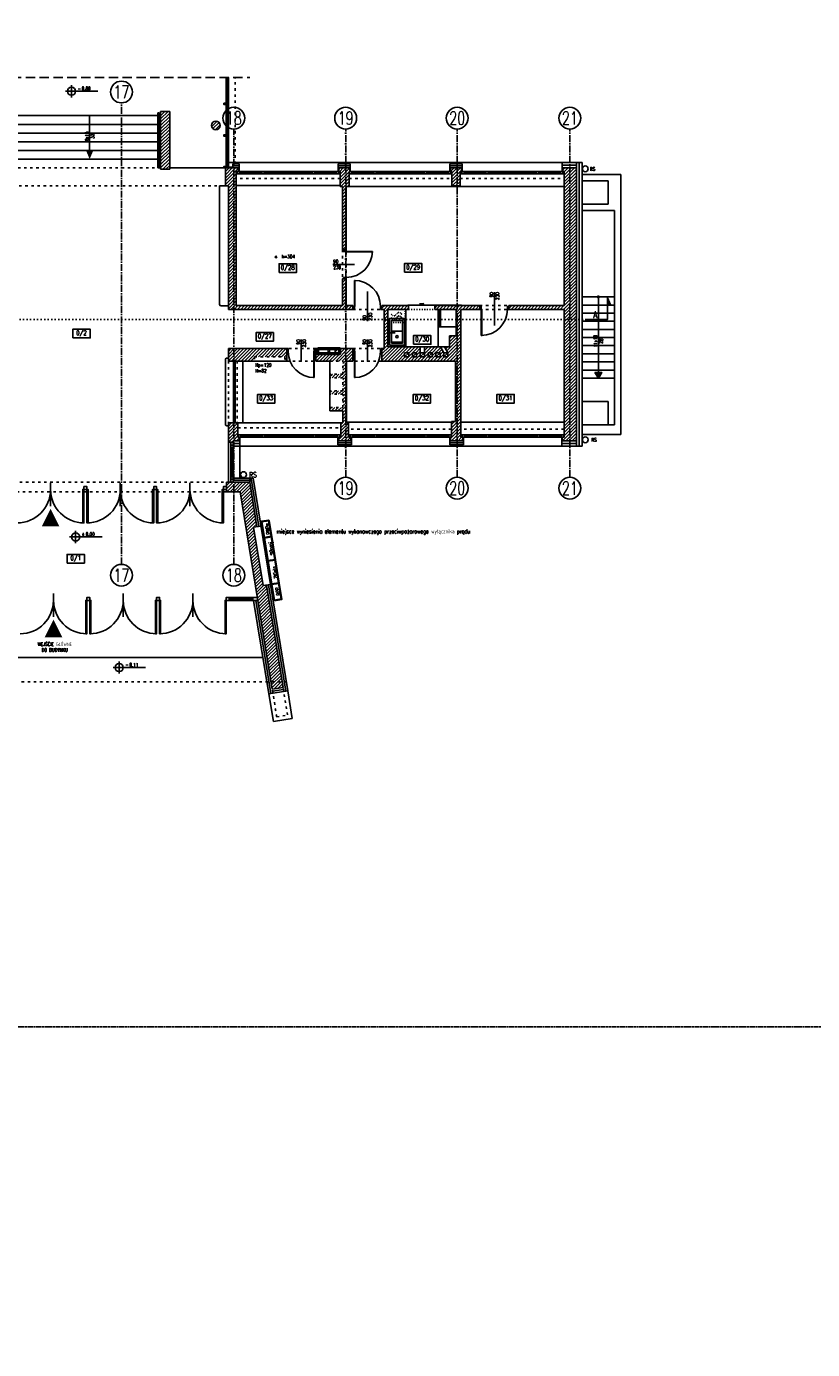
# Model space of a CAD drawing. Header units: millimetres. Extents: x 167273 to 188273, y -125105 to -88145.
# Tile 173 of 210: x 177360 to 180067, y -100217 to -95659. Entities that reach past the tile are written whole.
import ezdxf
from ezdxf.enums import TextEntityAlignment as Align

# ---------------------------------------------------------------- set-up
doc = ezdxf.new("R2010")
doc.units = ezdxf.units.MM
for name, pattern in [('ACAD_ISO03W100', [30, 12, -18]), ('ACAD_ISO07W100', [3, 0, -3]), ('ACAD_ISO10W100', [18, 12, -3, 0, -3]), ('BORDER2', [0.875, 0.25, -0.125, 0.25, -0.125, 0, -0.125]), ('HIDDEN', [9.525, 6.35, -3.175])]:
    doc.linetypes.add(name, pattern=pattern)
for name, color, linetype in [('!_ppoz', 10, 'Continuous'), ('a-op_drzwi', 40, 'Continuous'), ('a-op_leader', 9, 'Continuous'), ('a-op_text', 9, 'Continuous'), ('a-osie', 1, 'ACAD_ISO10W100'), ('a-poziomy', 9, 'Continuous'), ('b-cienka', 9, 'Continuous'), ('b-drzwi', 6, 'Continuous'), ('b-izolacja', 8, 'BATTING'), ('b-okna', 6, 'Continuous'), ('b-przerywana1', 9, 'ACAD_ISO03W100'), ('b-widokowa', 7, 'Continuous'), ('b-ściany', 2, 'Continuous'), ('c-meble', 5, 'Continuous'), ('El_tablice_opis', 9, 'Continuous'), ('h-hatch', 8, 'Continuous'), ('opis text', 9, 'Continuous')]:
    doc.layers.add(name, color=color, linetype=linetype)
doc.layers.add('El_tablice', color=10, linetype='Continuous', lineweight=35)
doc.layers.add('IS_woda_ppoż', color=141, linetype='BORDER2', lineweight=20)
doc.layers.add('x-revclouds', color=190, linetype='HIDDEN', plot=False)
doc.styles.add('Arial', font='romans.shx', dxfattribs={"width": 0.7, "height": 12})
doc.styles.add('PPAB_100', font='romans.shx', dxfattribs={"width": 0.7, "height": 12})
doc.styles.add('PPAB_50', font='romans.shx', dxfattribs={"width": 0.7, "height": 8})
doc.linetypes.add('BATTING', pattern='A,0.0001,-0.1,[134,ltypeshp.shx,S=0.1,R=0,X=-0.1,Y=0],-0.2,[134,ltypeshp.shx,S=0.1,R=180,X=0.1,Y=0],-0.1', length=0.4001)
pattern_1 = [(45, (15000, 0), (-5.61266008, 5.61266008), [])]

# ---------------------------------------------------------------- blocks, each defined once
blk = doc.blocks.new('kotapozioma')
for p, q in [((49330.1, 104.4), (49330.1, 134.4)), ((49315.1, 119.4), (49395.1, 119.4))]:
    blk.add_line(p, q)
blk.add_circle((49330.1, 119.4), 10)
at = {"layer": 'opis text', "style": 'PPAB_50'}
for tag, p in [('ZNAK', (49345.1, 119.4)), ('WARTOSC', (49355.1, 119.4))]:
    blk.add_attdef(tag, text='', height=9, dxfattribs=at).set_placement(p, align=Align.BOTTOM_LEFT)
blk = doc.blocks.new('okno_')
at = {"layer": 'b-okna'}
for p, q in [((-166, -4), (-91, -4)), ((-83, -4), (83, -4)), ((91, -4), (166, -4))]:
    blk.add_line(p, q, dxfattribs=at)
for points in [[(-174, -8), (174, -8), (174, 0), (-174, 0)], [(-174, 0), (-166, 0), (-166, -8), (-174, -8)], [(-83, 0), (-91, 0), (-91, -8), (-83, -8)], [(83, 0), (91, 0), (91, -8), (83, -8)], [(166, 0), (174, 0), (174, -8), (166, -8)]]:
    blk.add_lwpolyline(points, close=True, dxfattribs=at)
blk = doc.blocks.new('LODOWKA')
for p, q in [((60, 60), (0, 60)), ((0, 60), (0, 6)), ((60, 6), (60, 60)), ((0, 6), (60, 6)), ((0, 2.4), (60, 2.4)), ((0, 0), (0, 2.4)), ((0, 0), (60, 0)), ((60, 0), (60, 2.4))]:
    blk.add_line(p, q)

msp = doc.modelspace()

# ---------------------------------------------------------------- hatches: boundary and pattern name
at = {"layer": 'a-op_text', "ltscale": 0.5}
h = msp.add_hatch(color=256, dxfattribs=at)
edge = h.paths.add_edge_path()
edge.add_arc((178219.44, -96452.78), 3, 0, 360)
at = {"layer": 'a-poziomy', "ltscale": 0.5}
msp.add_hatch(color=256, dxfattribs=at).paths.add_polyline_path([(179371.44, -96618.05), (179361.44, -96593.05), (179361.44, -96618.05)])
at = {"layer": 'b-cienka'}
h = msp.add_hatch(color=256, dxfattribs=at)
h.paths.add_polyline_path([(179329.31, -96870.17), (179329.44, -96870.39), (179340.94, -96850.48), (179329.31, -96850.48)])
h.paths.add_polyline_path([(179329.31, -96850.48), (179317.94, -96850.48), (179329.31, -96870.17)])
at = {"layer": 'h-hatch'}
h = msp.add_hatch(dxfattribs=at)
h.set_pattern_fill('ANSI31', color=256, scale=2.5, style=0)
h.set_pattern_definition(pattern_1)
h.paths.add_polyline_path([(177853.44, -95951.89), (177822.44, -95951.89), (177822.44, -96149.89), (177853.44, -96149.89)])
h = msp.add_hatch(dxfattribs=at)
h.set_pattern_fill('ANSI31', color=256, scale=2.5, style=0)
h.set_pattern_definition(pattern_1)
h.paths.add_polyline_path([(178027.44, -95999.49, 1), (177997.44, -95999.49, 1)])
h = msp.add_hatch(dxfattribs=at)
h.set_pattern_fill('ANSI31', color=256, scale=2.5, style=0)
h.set_pattern_definition(pattern_1)
h.paths.add_polyline_path([(178484.44, -96620.39), (178461.44, -96620.39), (178461.44, -96528.39), (178448.44, -96528.39), (178448.44, -96620.39), (178082.44, -96620.39), (178082.44, -96157.89), (178090.44, -96157.89), (178090.44, -96145.89), (178055.44, -96145.89), (178045.44, -96145.89), (178045.44, -96207.89), (178055.44, -96207.89), (178055.44, -96633.39), (178484.44, -96633.39)])
h = msp.add_hatch(dxfattribs=at)
h.set_pattern_fill('ANSI31', color=256, scale=2.5, style=0)
h.set_pattern_definition(pattern_1)
h.paths.add_polyline_path([(178471.44, -96157.89), (178473.44, -96157.89), (178473.44, -96145.89), (178435.44, -96145.89), (178435.44, -96157.89), (178440.44, -96157.89), (178440.44, -96209.89), (178448.44, -96209.89), (178448.44, -96428.39), (178461.44, -96428.39), (178461.44, -96209.89), (178471.44, -96209.89)])
h = msp.add_hatch(dxfattribs=at)
h.set_pattern_fill('ANSI31', color=256, scale=2.5, style=0)
h.set_pattern_definition(pattern_1)
h.paths.add_polyline_path([(178853.44, -96157.89), (178858.44, -96157.89), (178858.44, -96145.89), (178820.44, -96145.89), (178820.44, -96157.89), (178820.94, -96157.89), (178825.44, -96157.89), (178825.44, -96207.89), (178853.44, -96207.89)])
h = msp.add_hatch(dxfattribs=at)
h.set_pattern_fill('ANSI31', color=256, scale=2.5, style=0)
h.set_pattern_definition(pattern_1)
h.paths.add_polyline_path([(179254.44, -96145.89), (179207.44, -96145.89), (179207.44, -96157.89), (179211.44, -96157.89), (179211.44, -96620.39), (179021.44, -96620.39), (179021.44, -96633.39), (179211.44, -96633.39), (179211.44, -97073.89), (179205.44, -97073.89), (179205.44, -97085.89), (179254.44, -97085.89)])
h = msp.add_hatch(dxfattribs=at)
h.set_pattern_fill('ANSI31', color=256, scale=2.5, style=0)
h.set_pattern_definition(pattern_1)
h.paths.add_polyline_path([(178856.44, -96633.39), (178918.44, -96633.39), (178921.44, -96633.39), (178921.44, -96620.39), (178766.19, -96620.39), (178766.19, -96633.39), (178839.94, -96633.39), (178839.94, -96693.39), (178839.94, -96724.39), (178817.44, -96724.39), (178817.44, -96762.39), (178799.61, -96762.39), (178811.44, -96782.89), (178811.44, -96796.89), (178797.44, -96796.89), (178797.44, -96782.89), (178785.61, -96762.39), (178730.44, -96762.39), (178730.44, -96782.89), (178730.44, -96796.89), (178716.44, -96796.89), (178716.44, -96782.89), (178716.44, -96762.39), (178604.44, -96762.39), (178604.44, -96694.39), (178604.44, -96633.39), (178676.19, -96633.39), (178676.19, -96620.39), (178584.44, -96620.39), (178584.44, -96633.39), (178592.44, -96633.39), (178592.44, -96768.39), (178584.44, -96768.39), (178584.44, -96811.39), (178837.94, -96811.39), (178837.94, -97019.39), (178823.44, -97019.39), (178823.44, -97073.89), (178820.44, -97073.89), (178820.44, -97085.89), (178863.44, -97085.89), (178863.44, -97073.89), (178861.44, -97073.89), (178856.44, -97073.89)])
h.paths.add_polyline_path([(178784.44, -96796.89), (178770.44, -96796.89), (178770.44, -96782.89), (178784.44, -96782.89)], flags=16)
h.paths.add_polyline_path([(178757.44, -96796.89), (178743.44, -96796.89), (178743.44, -96782.89), (178757.44, -96782.89)], flags=16)
h.paths.add_polyline_path([(178703.44, -96796.89), (178689.44, -96796.89), (178689.44, -96782.89), (178703.44, -96782.89)], flags=16)
h.paths.add_polyline_path([(178676.44, -96796.89), (178662.44, -96796.89), (178662.44, -96782.89), (178676.44, -96782.89)], flags=16)
h = msp.add_hatch(dxfattribs=at)
h.set_pattern_fill('ANSI31', color=256, scale=2.5, style=0)
h.set_pattern_definition(pattern_1)
h.paths.add_polyline_path([(178256.44, -96768.39), (178055.44, -96768.39), (178055.44, -96811.39), (178145.44, -96811.39), (178145.44, -96796.39), (178249.44, -96796.39), (178249.44, -96811.39), (178256.44, -96811.39)])
h = msp.add_hatch(dxfattribs=at)
h.set_pattern_fill('ANSI31', color=256, scale=2.5, style=0)
h.set_pattern_definition(pattern_1)
h.paths.add_polyline_path([(178469.44, -97024.39), (178461.94, -97024.39), (178461.94, -96811.39), (178484.44, -96811.39), (178484.44, -96768.39), (178423.44, -96768.39), (178423.44, -96788.39), (178363.44, -96788.39), (178363.44, -96768.39), (178356.44, -96768.39), (178356.44, -96811.39), (178405.44, -96811.39), (178449.94, -96811.39), (178449.94, -96856.73), (178405.44, -96856.73), (178405.44, -96868.73), (178449.94, -96868.73), (178449.94, -96914.06), (178405.44, -96914.06), (178405.44, -96926.06), (178449.94, -96926.06), (178449.94, -96971.39), (178405.44, -96971.39), (178405.44, -96983.39), (178449.94, -96983.39), (178449.94, -97023.89), (178442.44, -97023.89), (178442.44, -97073.89), (178434.44, -97073.89), (178434.44, -97085.89), (178477.44, -97085.89), (178477.44, -97073.89), (178474.94, -97073.89), (178469.44, -97073.89)])
h = msp.add_hatch(dxfattribs=at)
h.set_pattern_fill('ANSI31', color=256, scale=2.5, style=0)
h.set_pattern_definition(pattern_1)
h.paths.add_polyline_path([(178088.44, -97023.89), (178055.44, -97023.89), (178055.44, -97073.39), (178055.44, -97073.89), (178055.44, -97090.89), (178071.94, -97090.89), (178071.94, -97085.89), (178093.44, -97085.89), (178093.44, -97073.89), (178090.44, -97073.89), (178088.44, -97073.89)])
h = msp.add_hatch(dxfattribs=at)
h.set_pattern_fill('ANSI31', color=256, scale=2.5, style=0)
h.paths.add_polyline_path([(178128.95, -97228.89), (178074.44, -97228.89), (178074.44, -97261.89), (178095.82, -97261.89), (178155.07, -97625.89), (178156.7, -97635.89), (178202.37, -97916.52), (178240.87, -97916.52), (178186.65, -97583.36), (178175.2, -97585.22), (178142.49, -97384.27), (178153.94, -97382.4)])
h.paths.add_polyline_path([(178074.44, -97228.89), (178071.94, -97228.89), (178049.44, -97228.89), (178049.44, -97261.89), (178074.44, -97261.89)])
h.paths.add_polyline_path([(178240.87, -97916.52), (178202.37, -97916.52), (178206.5, -97941.86), (178244, -97935.76)])

# ---------------------------------------------------------------- linework, layer by layer
at = {"layer": 'a-op_drzwi', "ltscale": 0.5}
for p, q in [((178414.89, -96478.39), (178490.35, -96478.39)), ((178534.44, -96572.26), (178534.44, -96673.88)), ((178971.44, -96574.41), (178971.44, -96689.27)), ((178306.44, -96737.17), (178306.44, -96812.62)), ((178534.44, -96737.17), (178534.44, -96812.62)), ((177443.44, -97310.89), (177443.44, -97230.89)), ((177683.44, -97310.89), (177683.44, -97230.89)), ((177923.44, -97310.89), (177923.44, -97230.89)), ((177453.44, -97692.89), (177453.44, -97612.89)), ((177693.44, -97692.89), (177693.44, -97612.89)), ((177933.44, -97692.89), (177933.44, -97612.89))]:
    msp.add_line(p, q, dxfattribs=at)
at = {"layer": 'a-op_leader'}
msp.add_line((177577.94, -95965.89), (177577.94, -96085.89), dxfattribs=at)
at = {"layer": 'a-op_leader', "linetype": 'ACAD_ISO03W100', "ltscale": 0.3}
msp.add_line((178676.19, -96633.39), (178766.19, -96633.39), dxfattribs=at)
at = {"layer": 'a-op_leader'}
msp.add_lwpolyline([(177577.94, -96085.89, 25, 0, 0), (177577.94, -96115.89, 0, 0, 0)], format="xyseb", dxfattribs=at)
at = {"layer": 'a-op_text', "ltscale": 0.5}
for points in [[(178229.94, -96506.39), (178229.94, -96476.39), (178289.94, -96476.39), (178289.94, -96506.39)], [(178661.87, -96505.39), (178661.87, -96475.39), (178721.87, -96475.39), (178721.87, -96505.39)], [(177519.94, -96731.68), (177519.94, -96701.68), (177579.94, -96701.68), (177579.94, -96731.68)], [(178150.9, -96743.05), (178150.9, -96713.05), (178210.9, -96713.05), (178210.9, -96743.05)], [(178692.94, -96753.39), (178692.94, -96723.39), (178752.94, -96723.39), (178752.94, -96753.39)], [(178155.9, -96956.39), (178155.9, -96926.39), (178215.9, -96926.39), (178215.9, -96956.39)], [(178691.87, -96956.39), (178691.87, -96926.39), (178751.87, -96926.39), (178751.87, -96956.39)], [(178979.94, -96956.39), (178979.94, -96926.39), (179039.94, -96926.39), (179039.94, -96956.39)], [(177499.94, -97507.39), (177499.94, -97477.39), (177559.94, -97477.39), (177559.94, -97507.39)]]:
    msp.add_lwpolyline(points, close=True, dxfattribs=at)
at = {"layer": 'a-op_text'}
for points in [[(177443.44, -97320.89, 0, 60, 0), (177443.44, -97380.89, 60, 60, 0)], [(177453.44, -97702.89, 0, 60, 0), (177453.44, -97762.89, 60, 60, 0)]]:
    msp.add_lwpolyline(points, format="xyseb", dxfattribs=at)
at = {"layer": 'a-op_text', "ltscale": 0.5}
msp.add_circle((178219.44, -96452.78), 3, dxfattribs=at)
at = {"layer": 'a-osie', "ltscale": 2}
for p, q in [((177687.44, -97511.89), (177687.44, -95921.89)), ((178074.44, -97511.89), (178074.44, -96011.89)), ((178459.44, -97211.89), (178459.44, -96011.89)), ((178843.44, -97211.89), (178843.44, -96011.89)), ((179231.44, -97211.89), (179231.44, -96011.89))]:
    msp.add_line(p, q, dxfattribs=at)
at = {"layer": 'a-osie', "linetype": 'Continuous'}
for centre in [(177687.44, -95884.39), (178074.44, -95974.39), (178459.44, -95974.39), (178843.44, -95974.39), (179231.44, -95974.39), (178459.44, -97249.39), (178843.44, -97249.39), (179231.44, -97249.39), (177687.44, -97549.39), (178074.44, -97549.39)]:
    msp.add_circle(centre, 37.5, dxfattribs=at)
at = {"layer": 'a-poziomy', "ltscale": 0.5}
msp.add_lwpolyline([(179286.44, -96668.05), (179361.44, -96668.05), (179361.44, -96593.05), (179371.44, -96618.05), (179361.44, -96618.05)], dxfattribs=at)
at = {"layer": 'a-poziomy', "linetype": 'ACAD_ISO07W100', "ltscale": 4}
msp.add_lwpolyline([(179286.44, -96668.05), (171936.94, -96668.05), (171936.94, -96957.57), (170836.98, -96957.57)], dxfattribs=at)
at = {"layer": 'b-cienka', "ltscale": 0.5}
for p, q in [((179363.44, -96190.64), (179273.44, -96190.64)), ((179363.44, -96270.64), (179363.44, -96190.64)), ((179363.44, -96270.64), (179273.44, -96270.64)), ((179363.44, -96950.89), (179273.44, -96950.89)), ((179363.44, -96950.89), (179363.44, -97030.89))]:
    msp.add_line(p, q, dxfattribs=at)
at = {"layer": 'b-cienka'}
msp.add_line((179329.44, -96590.39), (179329.44, -96870.39), dxfattribs=at)
msp.add_lwpolyline([(179317.94, -96850.48), (179340.94, -96850.48), (179329.44, -96870.39)], close=True, dxfattribs=at)
msp.add_circle((179329.44, -96590.39), 3, dxfattribs=at)
at = {"layer": 'b-drzwi', "ltscale": 0.5}
for p, q in [((177558.44, -97253.89), (177558.44, -97243.89)), ((177568.44, -97253.89), (177568.44, -97243.89)), ((177798.44, -97253.89), (177798.44, -97243.89)), ((177808.44, -97253.89), (177808.44, -97243.89)), ((178038.44, -97253.89), (178038.44, -97243.89)), ((177568.44, -97635.89), (177568.44, -97625.89)), ((177578.44, -97635.89), (177578.44, -97625.89)), ((177808.44, -97635.89), (177808.44, -97625.89)), ((177818.44, -97635.89), (177818.44, -97625.89)), ((178048.44, -97635.89), (178048.44, -97625.89)), ((178058.44, -97635.89), (178058.44, -97625.89)), ((178058.44, -97625.89), (178139.37, -97625.89)), ((178058.44, -97630.89), (178139.37, -97630.89)), ((178139.37, -97635.89), (178058.44, -97635.89))]:
    msp.add_line(p, q, dxfattribs=at)
at = {"layer": 'b-drzwi'}
for points in [[(178451.44, -96428.39), (178451.44, -96433.39), (178461.44, -96433.39), (178461.44, -96428.39)], [(178551.44, -96433.39), (178461.44, -96433.39), (178461.44, -96435.39), (178551.44, -96435.39)], [(178451.44, -96523.39), (178451.44, -96528.39), (178461.44, -96528.39), (178461.44, -96523.39)], [(178489.44, -96533.39), (178489.44, -96623.39), (178491.44, -96623.39), (178491.44, -96533.39)], [(178489.44, -96623.39), (178484.44, -96623.39), (178484.44, -96633.39), (178489.44, -96633.39)], [(178584.44, -96633.39), (178579.44, -96633.39), (178579.44, -96623.39), (178584.44, -96623.39)], [(178926.44, -96623.39), (178921.44, -96623.39), (178921.44, -96633.39), (178926.44, -96633.39)], [(178926.44, -96723.39), (178926.44, -96633.39), (178928.44, -96633.39), (178928.44, -96723.39)], [(179021.44, -96623.39), (179016.44, -96623.39), (179016.44, -96633.39), (179021.44, -96633.39)], [(178261.44, -96768.39), (178256.44, -96768.39), (178256.44, -96778.39), (178261.44, -96778.39)], [(178351.44, -96868.39), (178351.44, -96778.39), (178349.44, -96778.39), (178349.44, -96868.39)], [(178356.44, -96768.39), (178351.44, -96768.39), (178351.44, -96778.39), (178356.44, -96778.39)], [(178489.44, -96768.39), (178484.44, -96768.39), (178484.44, -96778.39), (178489.44, -96778.39)], [(178489.44, -96868.39), (178489.44, -96778.39), (178491.44, -96778.39), (178491.44, -96868.39)], [(178584.44, -96768.39), (178579.44, -96768.39), (178579.44, -96778.39), (178584.44, -96778.39)]]:
    msp.add_lwpolyline(points, close=True, dxfattribs=at)
at = {"layer": 'b-drzwi', "ltscale": 0.5}
for points in [[(177558.44, -97253.89), (177554.44, -97253.89), (177554.44, -97368.89), (177558.44, -97368.89)], [(177558.44, -97253.89), (177558.44, -97243.89), (177568.44, -97243.89), (177568.44, -97253.89)], [(177568.44, -97253.89), (177572.44, -97253.89), (177572.44, -97368.89), (177568.44, -97368.89)], [(177798.44, -97253.89), (177794.44, -97253.89), (177794.44, -97368.89), (177798.44, -97368.89)], [(177798.44, -97253.89), (177798.44, -97243.89), (177808.44, -97243.89), (177808.44, -97253.89)], [(177808.44, -97253.89), (177812.44, -97253.89), (177812.44, -97368.89), (177808.44, -97368.89)], [(178038.44, -97253.89), (178034.44, -97253.89), (178034.44, -97368.89), (178038.44, -97368.89)], [(178038.44, -97253.89), (178038.44, -97243.89), (178049.44, -97243.89), (178049.44, -97253.89)], [(177568.44, -97635.89), (177564.44, -97635.89), (177564.44, -97750.89), (177568.44, -97750.89)], [(177568.44, -97635.89), (177568.44, -97625.89), (177578.44, -97625.89), (177578.44, -97635.89)], [(177578.44, -97635.89), (177582.44, -97635.89), (177582.44, -97750.89), (177578.44, -97750.89)], [(177808.44, -97635.89), (177804.44, -97635.89), (177804.44, -97750.89), (177808.44, -97750.89)], [(177808.44, -97635.89), (177808.44, -97625.89), (177818.44, -97625.89), (177818.44, -97635.89)], [(177818.44, -97635.89), (177822.44, -97635.89), (177822.44, -97750.89), (177818.44, -97750.89)], [(178048.44, -97635.89), (178044.44, -97635.89), (178044.44, -97750.89), (178048.44, -97750.89)], [(178048.44, -97635.89), (178048.44, -97625.89), (178058.44, -97625.89), (178058.44, -97635.89)], [(178156.7, -97635.89), (178139.37, -97635.89), (178139.37, -97625.89), (178155.07, -97625.89)]]:
    msp.add_lwpolyline(points, close=True, dxfattribs=at)
at = {"layer": 'b-drzwi'}
for centre, start, end in [((178461.44, -96433.39), 270, 0), ((178489.44, -96623.39), 0, 90), ((178926.44, -96633.39), 270, 0), ((178351.44, -96778.39), 180, 270), ((178489.44, -96778.39), 270, 0)]:
    msp.add_arc(centre, 90, start, end, dxfattribs=at)
at = {"layer": 'b-drzwi', "ltscale": 0.5}
for centre, start, end in [((177328.44, -97253.89), 270, 0), ((177558.44, -97253.89), 180, 270), ((177568.44, -97253.89), 270, 0), ((177798.44, -97253.89), 180, 270), ((177808.44, -97253.89), 270, 0), ((178038.44, -97253.89), 180, 270), ((177338.44, -97635.89), 270, 0), ((177568.44, -97635.89), 180, 270), ((177578.44, -97635.89), 270, 0), ((177808.44, -97635.89), 180, 270), ((177818.44, -97635.89), 270, 0), ((178048.44, -97635.89), 180, 270)]:
    msp.add_arc(centre, 115, start, end, dxfattribs=at)
at = {"layer": 'b-izolacja', "ltscale": 16}
for p, q in [((178070.44, -96138.89), (178092.44, -96138.89)), ((178433.44, -96138.89), (178475.44, -96138.89)), ((178818.44, -96138.89), (178860.44, -96138.89)), ((178432.44, -97092.89), (178479.44, -97092.89)), ((178818.44, -97092.89), (178865.44, -97092.89)), ((178071.94, -97221.89), (178128.95, -97221.89)), ((178160.85, -97381.28), (178133.95, -97216.02)), ((178253.16, -97948.45), (178193.56, -97582.24)), ((178201.84, -97956.81), (178149.61, -97635.89)), ((178207.62, -97948.77), (178245.13, -97942.67))]:
    msp.add_line(p, q, dxfattribs=at)
at = {"layer": 'b-izolacja', "ltscale": 22}
for p, q in [((179205.44, -96136.39), (179254.44, -96136.39)), ((179263.94, -96126.89), (179263.94, -97104.89)), ((178071.94, -97095.39), (178095.44, -97095.39)), ((179203.44, -97095.39), (179254.44, -97095.39))]:
    msp.add_line(p, q, dxfattribs=at)
at = {"layer": 'b-izolacja', "linetype": 'ByBlock', "ltscale": 22}
for p, q in [((179254.44, -96145.89), (179254.44, -96126.89)), ((179254.44, -97085.89), (179254.44, -97104.89)), ((178128.95, -97228.89), (178128.95, -97214.89))]:
    msp.add_line(p, q, dxfattribs=at)
at = {"layer": 'b-izolacja', "ltscale": 2}
for p, q in [((178091.44, -96145.89), (178091.44, -96157.89)), ((178434.44, -96145.89), (178434.44, -96157.89)), ((178474.44, -96145.89), (178474.44, -96157.89)), ((178819.44, -96145.89), (178819.44, -96157.89)), ((178859.44, -96145.89), (178859.44, -96157.89)), ((179206.44, -96145.89), (179206.44, -96157.89)), ((178094.44, -97073.89), (178094.44, -97085.89)), ((178433.44, -97073.89), (178433.44, -97085.89)), ((178478.44, -97073.89), (178478.44, -97085.89)), ((178819.44, -97073.89), (178819.44, -97085.89)), ((178864.44, -97073.89), (178864.44, -97085.89)), ((179204.44, -97073.89), (179204.44, -97085.89))]:
    msp.add_line(p, q, dxfattribs=at)
at = {"layer": 'b-okna'}
for p, q in [((178051.44, -95834.89), (178051.44, -95922.89)), ((178051.44, -95927.89), (178051.44, -96031.89)), ((178051.44, -96036.89), (178051.44, -96140.89)), ((178440.44, -96165.89), (178082.44, -96165.89)), ((178433.44, -96157.89), (178092.44, -96157.89)), ((178825.44, -96165.89), (178471.44, -96165.89)), ((178818.44, -96157.89), (178475.44, -96157.89)), ((179211.44, -96165.89), (178853.44, -96165.89)), ((179205.44, -96157.89), (178860.44, -96157.89)), ((178063.94, -97228.89), (178063.94, -97090.89)), ((178442.44, -97065.89), (178088.44, -97065.89)), ((178432.44, -97073.89), (178095.44, -97073.89)), ((178823.44, -97065.89), (178469.44, -97065.89)), ((178818.44, -97073.89), (178479.44, -97073.89)), ((179211.44, -97065.89), (178856.44, -97065.89)), ((179203.44, -97073.89), (178865.44, -97073.89)), ((178063.94, -97100.89), (178071.94, -97100.89)), ((178063.94, -97108.89), (178071.94, -97108.89)), ((178067.94, -97210.89), (178067.94, -97112.89)), ((178071.94, -97214.89), (178071.94, -97104.89)), ((178063.94, -97210.89), (178071.94, -97210.89)), ((178063.94, -97218.89), (178071.94, -97218.89)), ((178044.44, -97253.89), (178049.44, -97253.89))]:
    msp.add_line(p, q, dxfattribs=at)
at = {"layer": 'b-okna', "ltscale": 0.5}
for p, q in [((178073.44, -96811.39), (178073.44, -97023.89)), ((178079.44, -96811.39), (178079.44, -97023.89))]:
    msp.add_line(p, q, dxfattribs=at)
at = {"layer": 'b-okna'}
msp.add_lwpolyline([(178055.44, -95834.89), (178055.44, -95922.89), (178047.44, -95922.89), (178047.44, -95834.89)], dxfattribs=at)
for points in [[(178055.44, -95922.89), (178055.44, -95927.89), (178040.44, -95927.89), (178040.44, -95922.89)], [(178055.44, -95927.89), (178055.44, -96031.89), (178047.44, -96031.89), (178047.44, -95927.89)], [(178055.44, -96031.89), (178055.44, -96036.89), (178040.44, -96036.89), (178040.44, -96031.89)], [(178055.44, -96036.89), (178055.44, -96140.89), (178047.44, -96140.89), (178047.44, -96036.89)], [(178055.44, -96140.89), (178055.44, -96145.89), (178040.44, -96145.89), (178040.44, -96140.89)]]:
    msp.add_lwpolyline(points, close=True, dxfattribs=at)
at = {"layer": 'b-przerywana1', "ltscale": 0.7}
for p, q in [((178079.44, -96131.89), (178079.44, -95834.89)), ((177822.44, -96145.89), (177330.44, -96145.89)), ((178440.44, -96182.89), (178082.44, -96182.89)), ((178471.44, -96182.89), (178825.44, -96182.89)), ((178853.44, -96182.89), (179211.44, -96182.89)), ((176936.37, -96207.89), (178045.44, -96207.89)), ((178448.44, -96428.39), (178448.44, -96528.39)), ((178461.44, -96528.39), (178461.44, -96428.39)), ((178484.44, -96633.39), (178584.44, -96633.39)), ((178921.44, -96620.39), (179021.44, -96620.39)), ((178921.44, -96620.39), (179021.44, -96620.39)), ((178921.44, -96633.39), (179021.44, -96633.39)), ((178921.44, -96633.39), (179021.44, -96633.39)), ((178356.44, -96768.39), (178256.44, -96768.39)), ((178484.44, -96768.39), (178584.44, -96768.39)), ((178085.94, -96811.39), (178085.94, -97023.89)), ((178145.44, -96796.39), (178249.44, -96796.39)), ((178145.44, -96796.39), (178145.44, -96811.39)), ((178249.44, -96796.39), (178249.44, -96811.39)), ((178256.44, -96811.39), (178356.44, -96811.39)), ((178405.44, -96811.39), (178449.94, -96811.39)), ((178449.94, -96856.73), (178449.94, -96811.39)), ((178584.44, -96811.39), (178484.44, -96811.39)), ((178449.94, -96856.73), (178405.44, -96856.73)), ((178449.94, -96868.73), (178405.44, -96868.73)), ((178449.94, -96914.06), (178449.94, -96868.73)), ((178449.94, -96914.06), (178405.44, -96914.06)), ((178449.94, -96926.06), (178405.44, -96926.06)), ((178449.94, -96971.39), (178449.94, -96926.06)), ((178405.44, -96971.39), (178449.94, -96971.39)), ((178088.94, -97041.39), (178443.94, -97041.39)), ((178822.94, -97046.39), (178466.94, -97046.39)), ((179211.44, -97046.39), (178856.44, -97046.39)), ((177316.44, -97228.89), (178049.44, -97228.89)), ((178049.44, -97261.89), (177316.44, -97261.89)), ((178221.98, -98037.01), (178206.5, -97941.86)), ((178259.49, -98030.9), (178244, -97935.76)), ((178221.98, -98037.01), (178259.49, -98030.9))]:
    msp.add_line(p, q, dxfattribs=at)
at = {"layer": 'b-przerywana1', "linetype": 'HIDDEN', "ltscale": 5}
msp.add_lwpolyline([(176881.93, -95834.89), (178129.44, -95834.89)], dxfattribs=at)
msp.add_lwpolyline([(176881.93, -95834.89), (178129.44, -95834.89)], dxfattribs=at)
at = {"layer": 'b-przerywana1', "ltscale": 0.7}
for points in [[(178055.44, -96811.39), (178055.44, -97023.89)], [(178255.06, -97916.52), (177303.97, -97916.52), (175686.44, -98065.24)]]:
    msp.add_lwpolyline(points, dxfattribs=at)
at = {"layer": 'b-widokowa'}
for p, q in [((177812.44, -95955.89), (177812.44, -96145.89)), ((177817.44, -95955.89), (177812.44, -95955.89)), ((177817.44, -95955.89), (177817.44, -96145.89)), ((177812.44, -95965.89), (177320.44, -95965.89)), ((177812.44, -95995.89), (177330.44, -95995.89)), ((177822.44, -95965.89), (177817.44, -95965.89)), ((177822.44, -95995.89), (177817.44, -95995.89)), ((177812.44, -96025.89), (177330.44, -96025.89)), ((177822.44, -96025.89), (177817.44, -96025.89)), ((177812.44, -96055.89), (177330.44, -96055.89)), ((177812.44, -96085.89), (177330.44, -96085.89)), ((177822.44, -96055.89), (177817.44, -96055.89)), ((177822.44, -96085.89), (177817.44, -96085.89)), ((177812.44, -96115.89), (177330.44, -96115.89)), ((177822.44, -96115.89), (177817.44, -96115.89)), ((178055.44, -96126.89), (179205.44, -96126.89)), ((177817.44, -96145.89), (177812.44, -96145.89)), ((178045.44, -96145.89), (177853.44, -96145.89)), ((178055.44, -96145.89), (178092.44, -96145.89)), ((178070.44, -96143.89), (178070.44, -96145.89)), ((178090.44, -96145.89), (178090.44, -96157.89)), ((178433.44, -96145.89), (178475.44, -96145.89)), ((178435.44, -96145.89), (178435.44, -96157.89)), ((178473.44, -96145.89), (178473.44, -96157.89)), ((178818.44, -96145.89), (178860.44, -96145.89)), ((178820.44, -96145.89), (178820.44, -96157.89)), ((178858.44, -96145.89), (178858.44, -96157.89)), ((179205.44, -96145.89), (179254.44, -96145.89)), ((179207.44, -96145.89), (179207.44, -96157.89)), ((179254.44, -96145.89), (179254.44, -97085.89)), ((179273.44, -96168.89), (179407.44, -96168.89)), ((179385.44, -96292.39), (179385.44, -97030.89)), ((179385.44, -96590.39), (179273.44, -96590.39)), ((179385.44, -96618.39), (179273.44, -96618.39)), ((179385.44, -96646.39), (179273.44, -96646.39)), ((179385.44, -96674.39), (179273.44, -96674.39)), ((179385.44, -96702.39), (179273.44, -96702.39)), ((179385.44, -96730.39), (179273.44, -96730.39)), ((179385.44, -96758.39), (179273.44, -96758.39)), ((179385.44, -96786.39), (179273.44, -96786.39)), ((179385.44, -96814.39), (179273.44, -96814.39)), ((179385.44, -96842.39), (179273.44, -96842.39)), ((179385.44, -96870.39), (179273.44, -96870.39)), ((179385.44, -97030.89), (179273.44, -97030.89)), ((178055.44, -97228.89), (178055.44, -97090.89)), ((178071.94, -97085.89), (178095.44, -97085.89)), ((178071.94, -97090.89), (178071.94, -97085.89)), ((178093.44, -97073.89), (178093.44, -97085.89)), ((178432.44, -97085.89), (178479.44, -97085.89)), ((178434.44, -97073.89), (178434.44, -97085.89)), ((178477.44, -97073.89), (178477.44, -97085.89)), ((178818.44, -97085.89), (178865.44, -97085.89)), ((178820.44, -97073.89), (178820.44, -97085.89)), ((178863.44, -97073.89), (178863.44, -97085.89)), ((179203.44, -97085.89), (179254.44, -97085.89)), ((179205.44, -97073.89), (179205.44, -97085.89)), ((179273.44, -97064.89), (179407.44, -97064.89)), ((178095.44, -97104.89), (178095.44, -97214.89)), ((178095.44, -97104.89), (179203.44, -97104.89)), ((177330.44, -97832.89), (178174.58, -97832.89))]:
    msp.add_line(p, q, dxfattribs=at)
at = {"layer": 'b-widokowa', "ltscale": 0.5}
for p, q in [((178025.44, -96616.39), (178025.44, -96207.89)), ((178045.44, -96207.89), (178025.44, -96207.89)), ((178440.44, -96206.89), (178082.44, -96206.89)), ((178471.44, -96209.89), (179211.44, -96209.89)), ((178055.44, -96621.39), (178030.44, -96621.39)), ((178730.44, -96762.39), (178716.44, -96762.39)), ((178799.61, -96762.39), (178785.61, -96762.39)), ((178104.94, -96811.39), (178104.94, -97023.89)), ((178662.44, -96796.89), (178676.44, -96782.89)), ((178689.44, -96796.89), (178703.44, -96782.89)), ((178730.44, -96782.89), (178716.44, -96782.89)), ((178716.44, -96796.89), (178730.44, -96782.89)), ((178743.44, -96796.89), (178757.44, -96782.89)), ((178770.44, -96796.89), (178784.44, -96782.89)), ((178811.44, -96782.89), (178797.44, -96782.89)), ((178797.44, -96796.89), (178811.44, -96782.89)), ((178443.94, -97023.89), (178088.44, -97023.89)), ((178822.94, -97021.89), (178461.94, -97021.89)), ((179211.44, -97021.89), (178856.44, -97021.89)), ((178071.94, -97228.89), (178128.95, -97228.89)), ((178153.94, -97382.4), (178128.95, -97228.89)), ((178244, -97935.76), (178186.65, -97583.36)), ((178206.5, -97941.86), (178156.7, -97635.89)), ((178210.41, -98053.07), (178194.93, -97957.93)), ((178206.5, -97941.86), (178244, -97935.76)), ((178275.56, -98042.47), (178260.07, -97947.33)), ((178210.41, -98053.07), (178275.56, -98042.47))]:
    msp.add_line(p, q, dxfattribs=at)
at = {"layer": 'b-widokowa'}
for points in [[(179407.44, -96168.89), (179407.44, -97064.89)], [(179273.44, -96292.39), (179385.44, -96292.39)]]:
    msp.add_lwpolyline(points, dxfattribs=at)
at = {"layer": 'b-widokowa', "ltscale": 0.5}
msp.add_lwpolyline([(178055.44, -96801.39), (178050.44, -96801.39, 0.4142136), (178045.44, -96806.39), (178045.44, -97029.39, 0.4142136), (178050.44, -97034.39), (178055.44, -97034.39)], format="xyb", dxfattribs=at)
msp.add_lwpolyline([(178200.47, -97581.11), (178175.2, -97585.22), (178142.49, -97384.27), (178167.76, -97380.16)], dxfattribs=at)
for centre in [(179284.58, -96149.09), (179284.58, -97082.7), (178107.44, -97202.89)]:
    msp.add_circle(centre, 10, dxfattribs=at)
msp.add_arc((178030.44, -96616.39), 5, 180, 270, dxfattribs=at)
at = {"layer": 'b-ściany'}
for p, q in [((177822.44, -95951.89), (177822.44, -96149.89)), ((177822.44, -95951.89), (177853.44, -95951.89)), ((177853.44, -95951.89), (177853.44, -96149.89)), ((178070.44, -96131.89), (178092.44, -96131.89)), ((178070.44, -96131.89), (178070.44, -96143.89)), ((178092.44, -96157.89), (178092.44, -96131.89)), ((178433.44, -96157.89), (178433.44, -96131.89)), ((178433.44, -96131.89), (178475.44, -96131.89)), ((178475.44, -96157.89), (178475.44, -96131.89)), ((178818.44, -96157.89), (178818.44, -96131.89)), ((178818.44, -96131.89), (178860.44, -96131.89)), ((178860.44, -96157.89), (178860.44, -96131.89)), ((179205.44, -96157.89), (179205.44, -96126.89)), ((179205.44, -96126.89), (179273.44, -96126.89)), ((179273.44, -96126.89), (179273.44, -97104.89)), ((179273.44, -96131.89), (179273.44, -97099.89)), ((177822.44, -96149.89), (177853.44, -96149.89)), ((178045.44, -96145.89), (178045.44, -96207.89)), ((178055.44, -96145.89), (178045.44, -96145.89)), ((178055.44, -96143.89), (178070.44, -96143.89)), ((178082.44, -96157.89), (178092.44, -96157.89)), ((178440.44, -96157.89), (178433.44, -96157.89)), ((178440.44, -96209.89), (178440.44, -96157.89)), ((178471.44, -96209.89), (178471.44, -96157.89)), ((178471.44, -96157.89), (178475.44, -96157.89)), ((178825.44, -96157.89), (178818.44, -96157.89)), ((178825.44, -96207.89), (178825.44, -96157.89)), ((178825.44, -96157.89), (178825.44, -96157.89)), ((178825.44, -96157.89), (178825.44, -96157.89)), ((178853.44, -96207.89), (178853.44, -96157.89)), ((178853.44, -96157.89), (178860.44, -96157.89)), ((179211.44, -96157.89), (179205.44, -96157.89)), ((179211.44, -96157.89), (179211.44, -96157.89)), ((178045.44, -96207.89), (178055.44, -96207.89)), ((178825.44, -96207.89), (178853.44, -96207.89)), ((178055.44, -97026.89), (178055.44, -97073.89)), ((178055.44, -97090.89), (178055.44, -97037.89)), ((178088.44, -97023.89), (178088.44, -97073.89)), ((178442.44, -97023.89), (178442.44, -97073.89)), ((178469.44, -97024.39), (178469.44, -97073.89)), ((178823.44, -97019.39), (178823.44, -97073.89)), ((178055.44, -97090.89), (178071.94, -97090.89)), ((178071.94, -97104.89), (178071.94, -97090.89)), ((178088.44, -97073.89), (178095.44, -97073.89)), ((178095.44, -97073.89), (178095.44, -97104.89)), ((178432.44, -97073.89), (178432.44, -97099.89)), ((178442.44, -97073.89), (178432.44, -97073.89)), ((178469.44, -97073.89), (178479.44, -97073.89)), ((178479.44, -97073.89), (178479.44, -97099.89)), ((178818.44, -97073.89), (178818.44, -97099.89)), ((178823.44, -97073.89), (178818.44, -97073.89)), ((178823.44, -97073.89), (178823.44, -97073.89)), ((178823.44, -97073.89), (178823.44, -97073.89)), ((178856.44, -97073.89), (178865.44, -97073.89)), ((178865.44, -97073.89), (178865.44, -97099.89)), ((179211.44, -97073.89), (179203.44, -97073.89)), ((179203.44, -97073.89), (179203.44, -97104.89)), ((179211.44, -97073.89), (179211.44, -97073.89)), ((178071.94, -97104.89), (178095.44, -97104.89)), ((178432.44, -97099.89), (178479.44, -97099.89)), ((178818.44, -97099.89), (178865.44, -97099.89)), ((179273.44, -97104.89), (179203.44, -97104.89)), ((178049.44, -97228.89), (178071.94, -97228.89)), ((178049.44, -97261.89), (178049.44, -97228.89)), ((178071.94, -97214.89), (178140.86, -97214.89)), ((178071.94, -97214.89), (178071.94, -97228.89)), ((178260.07, -97947.33), (178140.86, -97214.89)), ((178049.44, -97261.89), (178095.82, -97261.89)), ((178156.7, -97635.89), (178095.82, -97261.89)), ((178142.51, -97635.89), (178156.7, -97635.89)), ((178194.93, -97957.93), (178142.51, -97635.89)), ((178194.93, -97957.93), (178260.07, -97947.33))]:
    msp.add_line(p, q, dxfattribs=at)
at = {"layer": 'b-ściany', "ltscale": 0.5}
for p, q in [((178082.44, -96620.39), (178082.44, -96157.89)), ((179211.44, -96620.39), (179211.44, -96157.89)), ((178055.44, -96633.39), (178055.44, -96207.89)), ((178448.44, -96209.89), (178440.44, -96209.89)), ((178448.44, -96428.39), (178448.44, -96209.89)), ((178461.44, -96428.39), (178461.44, -96209.89)), ((178461.44, -96209.89), (178471.44, -96209.89)), ((179211.44, -96620.39), (179211.44, -96192.97)), ((178448.44, -96428.39), (178461.44, -96428.39)), ((178448.44, -96620.39), (178448.44, -96528.39)), ((178448.44, -96528.39), (178461.44, -96528.39)), ((178461.44, -96620.39), (178461.44, -96528.39)), ((178055.44, -96633.39), (178484.44, -96633.39)), ((178082.44, -96620.39), (178448.44, -96620.39)), ((178484.44, -96620.39), (178461.44, -96620.39)), ((178484.44, -96633.39), (178484.44, -96620.39)), ((178584.44, -96620.39), (178676.19, -96620.39)), ((178584.44, -96633.39), (178584.44, -96620.39)), ((178584.44, -96633.39), (178592.44, -96633.39)), ((178592.44, -96633.39), (178592.44, -96768.39)), ((178604.44, -96694.39), (178604.44, -96633.39)), ((178604.44, -96633.39), (178676.19, -96633.39)), ((178676.19, -96633.39), (178676.19, -96620.39)), ((178766.19, -96633.39), (178766.19, -96620.39)), ((178766.19, -96620.39), (178921.44, -96620.39)), ((178766.19, -96633.39), (178839.94, -96633.39)), ((178839.94, -96633.39), (178839.94, -96724.39)), ((178856.44, -96633.39), (178856.44, -97073.89)), ((178856.44, -96633.39), (178921.44, -96633.39)), ((178856.44, -96633.39), (178918.44, -96633.39)), ((178921.44, -96620.39), (178921.44, -96633.39)), ((179021.44, -96620.39), (179211.44, -96620.39)), ((179021.44, -96620.39), (179211.44, -96620.39)), ((179021.44, -96620.39), (179021.44, -96633.39)), ((179021.44, -96633.39), (179211.44, -96633.39)), ((179021.44, -96633.39), (179211.44, -96633.39)), ((179211.44, -96633.39), (179211.44, -97073.89)), ((178604.44, -96762.39), (178604.44, -96694.39)), ((178817.44, -96724.39), (178839.94, -96724.39)), ((178817.44, -96724.39), (178817.44, -96762.39)), ((178055.44, -96768.39), (178256.44, -96768.39)), ((178055.44, -96768.39), (178055.44, -96811.39)), ((178256.44, -96768.39), (178256.44, -96811.39)), ((178356.44, -96768.39), (178363.44, -96768.39)), ((178356.44, -96768.39), (178356.44, -96811.39)), ((178423.44, -96768.39), (178484.44, -96768.39)), ((178484.44, -96768.39), (178484.44, -96811.39)), ((178584.44, -96768.39), (178592.44, -96768.39)), ((178584.44, -96768.39), (178584.44, -96811.39)), ((178584.44, -96768.39), (178584.44, -96811.39)), ((178716.44, -96762.39), (178604.44, -96762.39)), ((178716.44, -96782.89), (178716.44, -96762.39)), ((178785.61, -96762.39), (178730.44, -96762.39)), ((178730.44, -96782.89), (178730.44, -96762.39)), ((178797.44, -96782.89), (178785.61, -96762.39)), ((178817.44, -96762.39), (178799.61, -96762.39)), ((178811.44, -96782.89), (178799.61, -96762.39)), ((178055.44, -96811.39), (178256.44, -96811.39)), ((178405.44, -96811.39), (178356.44, -96811.39)), ((178405.44, -96811.39), (178405.44, -96983.39)), ((178461.94, -96811.39), (178484.44, -96811.39)), ((178461.94, -96811.39), (178461.94, -97024.39)), ((178837.94, -96811.39), (178584.44, -96811.39)), ((178662.44, -96782.89), (178662.44, -96796.89)), ((178676.44, -96782.89), (178662.44, -96782.89)), ((178676.44, -96796.89), (178662.44, -96796.89)), ((178676.44, -96782.89), (178676.44, -96796.89)), ((178689.44, -96782.89), (178689.44, -96796.89)), ((178703.44, -96782.89), (178689.44, -96782.89)), ((178689.44, -96782.89), (178689.44, -96796.89)), ((178703.44, -96796.89), (178689.44, -96796.89)), ((178703.44, -96782.89), (178703.44, -96796.89)), ((178716.44, -96782.89), (178716.44, -96796.89)), ((178730.44, -96796.89), (178716.44, -96796.89)), ((178730.44, -96782.89), (178730.44, -96796.89)), ((178743.44, -96782.89), (178743.44, -96796.89)), ((178757.44, -96782.89), (178743.44, -96782.89)), ((178757.44, -96796.89), (178743.44, -96796.89)), ((178757.44, -96782.89), (178757.44, -96796.89)), ((178770.44, -96782.89), (178770.44, -96796.89)), ((178784.44, -96782.89), (178770.44, -96782.89)), ((178784.44, -96796.89), (178770.44, -96796.89)), ((178784.44, -96782.89), (178784.44, -96796.89)), ((178797.44, -96782.89), (178797.44, -96796.89)), ((178811.44, -96796.89), (178797.44, -96796.89)), ((178811.44, -96782.89), (178811.44, -96796.89)), ((178837.94, -97019.39), (178837.94, -96811.39)), ((178405.44, -96983.39), (178449.94, -96983.39)), ((178449.94, -96983.39), (178449.94, -97023.89)), ((178088.44, -97023.89), (178055.44, -97023.89)), ((178055.44, -97023.89), (178055.44, -97073.39)), ((178442.44, -97023.89), (178449.94, -97023.89)), ((178461.94, -97024.39), (178469.44, -97024.39)), ((178823.44, -97019.39), (178837.94, -97019.39))]:
    msp.add_line(p, q, dxfattribs=at)
msp.add_lwpolyline([(178363.44, -96768.39), (178363.44, -96788.39), (178423.44, -96788.39), (178423.44, -96768.39)], dxfattribs=at)
at = {"layer": 'b-ściany'}
msp.add_circle((178012.44, -95999.49), 15, dxfattribs=at)
at = {"layer": 'c-meble', "ltscale": 0.5}
for p, q in [((178666.44, -96762.39), (178666.44, -96633.39)), ((178713.89, -96614.03), (178728.84, -96614.03)), ((178728.84, -96614.03), (178726.65, -96612.05)), ((178728.84, -96614.03), (178726.65, -96616.01)), ((178777.94, -96633.39), (178777.94, -96762.39))]:
    msp.add_line(p, q, dxfattribs=at)
at = {"layer": 'c-meble'}
msp.add_line((178609.94, -96713.75), (178629.94, -96713.75), dxfattribs=at)
at = {"layer": 'c-meble', "linetype": 'ACAD_ISO03W100', "ltscale": 0.2}
for points in [[(178604.44, -96678.39), (178664.44, -96678.39), (178664.44, -96633.39), (178604.44, -96633.39)], [(178763.69, -96619.39), (178858.69, -96619.39), (178858.69, -96618.39), (178763.69, -96618.39)]]:
    msp.add_lwpolyline(points, close=True, dxfattribs=at)
at = {"layer": 'c-meble', "ltscale": 0.5}
msp.add_lwpolyline([(178673.69, -96619.39), (178768.69, -96619.39), (178768.69, -96618.39), (178673.69, -96618.39)], close=True, dxfattribs=at)
at = {"layer": 'c-meble'}
for points in [[(178779.94, -96693.39), (178839.94, -96693.39), (178839.94, -96633.39), (178779.94, -96633.39)], [(178609.94, -96756.89), (178662.44, -96756.89), (178662.44, -96664.89), (178609.94, -96664.89)], [(178617.19, -96749.64), (178655.19, -96749.64), (178655.19, -96672.14), (178617.19, -96672.14)], [(178617.19, -96746.64), (178655.19, -96746.64), (178655.19, -96708.64), (178617.19, -96708.64)]]:
    msp.add_lwpolyline(points, close=True, dxfattribs=at)
msp.add_circle((178636.19, -96727.64), 4, dxfattribs=at)
at = {"layer": 'c-meble', "linetype": 'ACAD_ISO03W100', "ltscale": 0.2}
for points in [[(178616.44, -96649.89), (178625.44, -96655.89), (178634.44, -96649.89), (178643.44, -96643.89), (178652.44, -96649.89)], [(178616.44, -96661.89), (178625.44, -96667.89), (178634.44, -96661.89), (178643.44, -96655.89), (178652.44, -96661.89)]]:
    msp.add_spline(points, degree=3, dxfattribs=at)
at = {"layer": 'El_tablice'}
for points in [[(178178.32, -97420.18), (178203.59, -97416.06), (178194.54, -97360.47), (178169.28, -97364.58)], [(178191.37, -97500.32), (178216.64, -97496.21), (178203.59, -97416.06), (178178.32, -97420.18)], [(178204.41, -97580.47), (178229.68, -97576.36), (178216.64, -97496.21), (178191.37, -97500.32)], [(178213.46, -97636.06), (178238.73, -97631.95), (178229.68, -97576.36), (178204.41, -97580.47)]]:
    msp.add_lwpolyline(points, close=True, dxfattribs=at)
at = {"layer": 'IS_woda_ppoż', "linetype": 'Continuous', "lineweight": 50}
msp.add_lwpolyline([(178363.44, -96768.39), (178438.44, -96768.39), (178438.44, -96786.39), (178363.44, -96786.39)], close=True, dxfattribs=at)
at = {"layer": 'x-revclouds'}
for points in [[(182773.44, -99104.89), (167773.44, -99104.89), (167773.44, -94104.89), (182773.44, -94104.89)], [(182773.44, -104104.89), (167773.44, -104104.89), (167773.44, -99104.89), (182773.44, -99104.89)]]:
    msp.add_lwpolyline(points, close=True, dxfattribs=at)

# ---------------------------------------------------------------- block references
at = {"layer": 'b-okna', "xscale": -1, "rotation": 180}
for p in [(178261.44, -96165.89), (178646.94, -96165.89), (179032.94, -96165.89)]:
    msp.add_blockref('okno_', p, dxfattribs=at)
at = {"layer": 'b-okna'}
for p in [(178264.44, -97065.89), (178648.94, -97065.89), (179035.44, -97065.89)]:
    msp.add_blockref('okno_', p, dxfattribs=at)
at = {"layer": 'c-meble', "rotation": 270}
msp.add_blockref('LODOWKA', (178779.94, -96633.39), dxfattribs=at)
at = {"layer": 'opis text'}
ref = msp.add_blockref('kotapozioma', (108453.28, -96048.95), dxfattribs=dict(at, xscale=1.4, yscale=1.4, zscale=1.4))
ref.add_attrib('WARTOSC', '0,80', dxfattribs={"height": 12, "style": 'PPAB_100', "width": 0.7}).set_placement((177550.44, -95881.75), align=Align.BOTTOM_LEFT)
ref.add_attrib('ZNAK', '-', dxfattribs={"height": 12, "style": 'PPAB_100', "width": 0.7}).set_placement((177536.44, -95881.75), align=Align.BOTTOM_LEFT)
ref = msp.add_blockref('kotapozioma', (108467.42, -97584.59), dxfattribs=dict(at, xscale=1.4, yscale=1.4, zscale=1.4))
ref.add_attrib('WARTOSC', '0,00', dxfattribs={"height": 12, "style": 'PPAB_100', "width": 0.7}).set_placement((177564.59, -97417.39), align=Align.BOTTOM_LEFT)
ref.add_attrib('ZNAK', '%%p', dxfattribs={"height": 12, "style": 'PPAB_100', "width": 0.7}).set_placement((177550.59, -97417.39), align=Align.BOTTOM_LEFT)
ref = msp.add_blockref('kotapozioma', (108617.42, -98034.59), dxfattribs=dict(at, xscale=1.4, yscale=1.4, zscale=1.4))
ref.add_attrib('WARTOSC', '0,11', dxfattribs={"height": 12, "style": 'PPAB_100', "width": 0.7}).set_placement((177714.59, -97867.39), align=Align.BOTTOM_LEFT)
ref.add_attrib('ZNAK', '-', dxfattribs={"height": 12, "style": 'PPAB_100', "width": 0.7}).set_placement((177700.59, -97867.39), align=Align.BOTTOM_LEFT)

# ---------------------------------------------------------------- texts
at = {"layer": '!_ppoz', "insert": (178401.2, -96777.14), "char_height": 12, "width": 60, "attachment_point": 5, "style": 'PPAB_100'}
msp.add_mtext('{\\Fromans.shx|c238;H}', dxfattribs=at)
at = {"layer": 'a-op_drzwi', "ltscale": 0.5, "insert": (178416.89, -96478.39), "char_height": 12, "width": 2937.189, "attachment_point": 4, "style": 'PPAB_100'}
msp.add_mtext('{\\Fromans.shx|c238;\\H1x;90\\Fromans.shx|c0;\\P\\Fromans.shx|c238;230\\Fromans.shx|c0;}', dxfattribs=at)
at = {"layer": 'a-op_drzwi', "ltscale": 0.5, "char_height": 12, "width": 2937.189, "rotation": 90, "style": 'PPAB_100'}
for s, insert, attachment_point in [('{\\Fromans.shx|c238;90\\P230}', (178971.44, -96574.41), 6), ('{\\Fromans.shx|c238;\\H1x;90\\Fromans.shx|c0;\\P\\Fromans.shx|c238;230\\Fromans.shx|c0;}', (178534.44, -96671.82), 4), ('{\\Fromans.shx|c238;90\\P230}', (178306.44, -96737.17), 6), ('{\\Fromans.shx|c238;90\\P230}', (178534.44, -96737.17), 6)]:
    msp.add_mtext(s, dxfattribs=dict(at, insert=insert, attachment_point=attachment_point))
at = {"layer": 'a-op_text', "ltscale": 0.5, "char_height": 12, "width": 104.3033, "attachment_point": 5, "rotation": 90, "style": 'PPAB_100'}
for s, insert in [('6x15\\P32', (177577.94, -96036.97)), ('{\\Fromans.shx|c238;11}x{\\Fromans.shx|c238;19}\\P28', (179329.44, -96742.83))]:
    msp.add_mtext(s, dxfattribs=dict(at, insert=insert))
at = {"layer": 'a-op_text', "ltscale": 0.5, "style": 'PPAB_100'}
for s, insert, char_height, width, attachment_point in [('RS', (179309.75, -96149.58), 12, 60, 5), ('{\\Fromans.shx|c238;h=304}', (178261.7, -96450.95), 12, 94.824, 5), ('0/2{\\Fromans.shx|c238;8}', (178259.94, -96491.39), 16, 60, 5), ('0/2{\\Fromans.shx|c238;9}', (178691.87, -96490.39), 16, 60, 5), ('0/2', (177549.94, -96716.68), 16, 60, 5), ('0/{\\Fromans.shx|c238;27}', (178180.9, -96728.05), 16, 60, 5), ('0/{\\Fromans.shx|c238;30}', (178722.94, -96738.39), 16, 60, 5), ('{\\Fromans.shx|c238;Hp=129\\PH=82}', (178148.17, -96818.85), 12, 60, 1), ('0/{\\Fromans.shx|c238;33}', (178185.9, -96941.39), 16, 60, 5), ('0/{\\Fromans.shx|c238;32}', (178721.87, -96941.39), 16, 60, 5), ('0/{\\Fromans.shx|c238;31}', (179009.94, -96941.39), 16, 60, 5), ('RS', (179314.82, -97083.05), 12, 60, 5), ('RS', (178140.19, -97203.32), 18, 60, 5), ('0/1', (177529.94, -97492.39), 16, 60, 5), ('WEJŚĆIE GŁÓWNE \\PDO BUDYNKU', (177457.58, -97797.15), 12, 393.6164, 5)]:
    msp.add_mtext(s, dxfattribs=dict(at, insert=insert, char_height=char_height, width=width, attachment_point=attachment_point))
at = {"layer": 'a-op_text', "insert": (179311.94, -96663.55), "char_height": 24, "width": 72.6119, "attachment_point": 7, "style": 'PPAB_100'}
msp.add_mtext('A', dxfattribs=at)
at = {"layer": 'a-osie', "linetype": 'ACAD_ISO10W100', "char_height": 45, "width": 4405.7835, "attachment_point": 5, "style": 'PPAB_100'}
for s, insert in [('17', (177687.44, -95884.39)), ('18', (178074.44, -95974.39)), ('19', (178459.44, -95974.39)), ('20', (178843.44, -95974.39)), ('21', (179231.44, -95974.39)), ('19', (178459.44, -97249.39)), ('20', (178843.44, -97249.39)), ('21', (179231.44, -97249.39)), ('17', (177687.44, -97549.39)), ('18', (178074.44, -97549.39))]:
    msp.add_mtext(s, dxfattribs=dict(at, insert=insert))
at = {"layer": 'El_tablice', "style": 'Arial', "width": 0.7}
for s, p in [('PWPw', (178197.07, -97388.27)), ('SPproj', (178209.11, -97456.3)), ('ZKistn.', (178222.16, -97536.45)), ('RPP', (178232.21, -97604.15))]:
    msp.add_text(s, height=12, rotation=99.24447, dxfattribs=at).set_placement(p, align=Align.CENTER)
at = {"layer": 'El_tablice_opis', "ltscale": 0.5, "insert": (178221.5, -97400.56), "char_height": 14, "width": 1238.095, "attachment_point": 4, "style": 'Arial'}
msp.add_mtext('miejsce wyniesienia elementu wykonawczego przeciwpożarowego wyłącznika prądu', dxfattribs=at)

doc.saveas('drawing.dxf')
